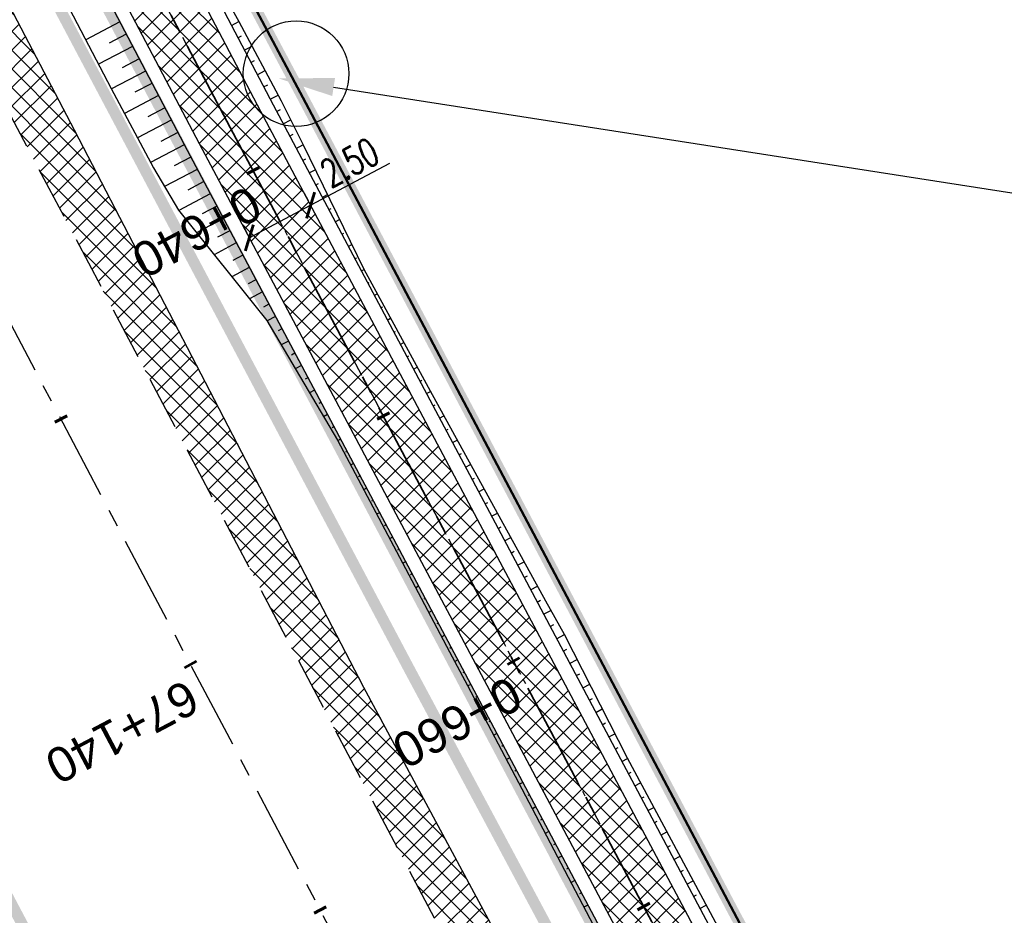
# Model space of a CAD drawing. Header units: metres. Extents: x 7529682 to 7533751, y 5721195 to 5727842.
# Tile 146 of 210: x 7530007 to 7530043, y 5727205 to 5727237. Entities that reach past the tile are written whole.
import ezdxf
from ezdxf import colors
from ezdxf.entities.mleader import LeaderData, LeaderLine
from ezdxf.math import Vec2, Vec3

# ---------------------------------------------------------------- set-up
doc = ezdxf.new("R2010")
doc.units = ezdxf.units.M
doc.header["$PDMODE"] = 1
doc.header["$PDSIZE"] = 0.3
for name, pattern in [('817-dzialki-09-05-04$0$HIDDEN', [0.375, 0.25, -0.125]), ('ACAD_ISO05W100', [33, 24, -3, 0, -3, 0, -3]), ('CENTER', [50.8, 31.75, -6.35, 6.35, -6.35]), ('CENTER2', [28.575, 19.05, -3.175, 3.175, -3.175]), ('HIDDEN', [9.525, 6.35, -3.175])]:
    doc.linetypes.add(name, pattern=pattern)
for name, color, linetype in [('C-DROGI-SYTUACJA', 7, 'Continuous'), ('C-DROGI-SYTUACJA-ETYKIETY', 7, 'Continuous'), ('D-hatch-pobocza', 131, 'Continuous'), ('D-pobocza', 60, 'Continuous'), ('D-rowy', 160, 'Continuous'), ('D-skarpa', 2, 'Continuous'), ('D-skarpa-kreskowanie', 2, 'Continuous'), ('D-wymiary', 1, 'Continuous')]:
    doc.layers.add(name, color=color, linetype=linetype)
for name, color, linetype, lineweight, true_color in [('D-ewidencja-numery', 7, 'Continuous', 50, 0x40ff00), ('D-hatch-ciag-pieszo-rowerowy', 7, 'Continuous', 13, 0xff9f80), ('D-LR-etap-III', 7, '817-dzialki-09-05-04$0$HIDDEN', 50, 0x00008f)]:
    doc.layers.add(name, color=color, linetype=linetype, lineweight=lineweight, true_color=true_color)
for name, color, linetype, lineweight in [('D-krawędzie', 3, 'Continuous', 30), ('D-obrzeża', 2, 'Continuous', 30), ('D-oś', 10, 'CENTER', 30), ('D-pas-drogowy', 7, 'ACAD_ISO05W100', 50), ('Sieci-EN-opisy', 4, 'Continuous', 30)]:
    doc.layers.add(name, color=color, linetype=linetype, lineweight=lineweight)
doc.layers.add('poprzeczki', color=7, linetype='Continuous', true_color=0x0000c7)
doc.styles.add('DIMTEXT', font='simplex.shx', dxfattribs={"width": 0.7})
doc.styles.get("Standard").update_dxf_attribs({"font": 'arial.ttf'})
doc.dimstyles.new('500', dxfattribs={"dimtxt": 1, "dimasz": 0.7, "dimexe": 0.2, "dimexo": 0.5, "dimgap": 0.2, "dimtad": 1, "dimrnd": 0.005, "dimzin": 0, "dimdsep": 46, "dimtxsty": 'DIMTEXT', "dimblk": 'ARCHTICK', "dimcen": 0, "dimclrd": 256, "dimclre": 256, "dimclrt": 2, "dimadec": 5, "dimazin": 0, "dimtfac": 1, "dimtofl": 0, "dimtmove": 0, "dimatfit": 3, "dimfxl": 1, "dimtolj": 1, "dimtzin": 0, "dimlwd": -1, "dimlwe": -1, "dimarcsym": 0})
pattern_1 = [(45, (0, 0), (-0.33675960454, 0.33675960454), []), (135, (0, 0), (-0.33675960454, -0.33675960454), [])]

# ---------------------------------------------------------------- blocks, each defined once
blk = doc.blocks.new('_ArchTick')
at = {"color": 0, "linetype": 'ByBlock', "const_width": 0.15}
blk.add_lwpolyline([(-0.5, -0.5), (0.5, 0.5)], dxfattribs=at)
blk = doc.blocks.new('*D67')
at = {"layer": 'D-wymiary', "transparency": 16777216}
for p, q in [((7530017.819, 5727230.321), (7530020.675, 5727231.838)), ((7530017.585, 5727230.763), (7530017.725, 5727230.498)), ((7530015.611, 5727229.149), (7530017.819, 5727230.321)), ((7530015.377, 5727229.59), (7530015.518, 5727229.325))]:
    blk.add_line(p, q, dxfattribs=at)
at = {"layer": 'Defpoints', "color": 0, "transparency": 16777216}
for p in [(7530017.819, 5727230.321), (7530017.819, 5727230.321), (7530015.611, 5727229.149)]:
    blk.add_point(p, dxfattribs=at)
at = {"layer": 'D-wymiary', "transparency": 16777216, "xscale": 0.6999999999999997, "yscale": 0.6999999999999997, "zscale": 0.6999999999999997}
for p, rotation in [((7530017.819, 5727230.321), 27.97335487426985), ((7530015.611, 5727229.149), 207.9733548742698)]:
    blk.add_blockref('_ArchTick', p, dxfattribs=dict(at, rotation=rotation))
at = {"layer": 'D-wymiary', "color": 2, "transparency": 16777216, "insert": (7530019.228, 5727231.862), "char_height": 1, "attachment_point": 5, "rotation": 27.9734, "style": 'DIMTEXT'}
blk.add_mtext('\\A1;2.50', dxfattribs=at)
blk = doc.blocks.new('AeccTickLine')
at = {"color": 0, "linetype": 'ByBlock', "lineweight": -2}
blk.add_line((0, 1), (0, -1), dxfattribs=at)

msp = doc.modelspace()

# ---------------------------------------------------------------- hatches: boundary and pattern name
at = {"layer": 'D-hatch-ciag-pieszo-rowerowy'}
h = msp.add_hatch(dxfattribs=at)
h.set_pattern_fill('ANSI37', color=256, scale=0.15, style=0)
h.set_pattern_definition(pattern_1)
h.paths.add_polyline_path([(7530087.679, 5727092.356), (7530089.826, 5727093.645), (7530088.918, 5727095.394), (7530067.691, 5727136.19), (7530050.056, 5727169.469), (7530031.716, 5727204.157), (7530016.024, 5727233.702), (7529998.202, 5727267.634), (7529996.2, 5727266.069), (7530013.813, 5727232.534), (7530029.507, 5727202.986), (7530047.847, 5727168.299), (7530065.478, 5727135.027), (7530086.699, 5727094.242)])
at = {"layer": 'D-hatch-pobocza'}
h = msp.add_hatch(dxfattribs=at)
h.set_pattern_fill('ANSI37', color=256, scale=0.15, style=0)
h.set_pattern_definition(pattern_1)
h.paths.add_polyline_path([(7530033.2, 5727187.89), (7530019.74, 5727212.96), (7530009.31, 5727233.03), (7529993.271, 5727263.708), (7529991.738, 5727262.452), (7530006.702, 5727234.141), (7530044.198, 5727163.133), (7530082.89, 5727090.2), (7530088.411, 5727079.773), (7530090.482, 5727079.128), (7530082.53, 5727094.32), (7530071.3, 5727115.82), (7530059.02, 5727138.69), (7530045.92, 5727163.31)])

# ---------------------------------------------------------------- linework, layer by layer
at = {"layer": 'C-DROGI-SYTUACJA', "color": 10, "linetype": 'CENTER2', "lineweight": 35, "ltscale": 0.2}
msp.add_lwpolyline([(7529994.785, 5727271.452), (7530014.919, 5727233.118), (7530030.611, 5727203.571), (7530048.952, 5727168.884), (7530066.584, 5727135.609), (7530088.792, 5727092.929), (7530119.442, 5727037.047), (7530133.98, 5727010.094), (7530160.017, 5726961.45), (7530183.787, 5726917.333), (7530204.666, 5726877.528), (7530227.909, 5726832.904), (7530259.102, 5726774.826, 0.063585), (7530264.989, 5726766.578), (7530268.47, 5726762.818, -0.065084), (7530272.969, 5726756.475), (7530281.424, 5726740.504, -0.065084)], format="xyb", dxfattribs=at)
at = {"layer": 'D-ewidencja-numery', "color": 12, "ltscale": 15, "true_color": 0xc70000}
msp.add_lwpolyline([(7529996.497, 5727273.662), (7530017.541, 5727234.203), (7530033.054, 5727204.864), (7530051.623, 5727170.223), (7530069.277, 5727137.016), (7530089.385, 5727097.534), (7530109.713, 5727060.747), (7530136.77, 5727011.64), (7530162.447, 5726962.744), (7530187.674, 5726916.992), (7530207.821, 5726879.335), (7530230.626, 5726834.519), (7530262.288, 5726776.618), (7530277.51, 5726760.213), (7530286.037, 5726744.107)], dxfattribs=at)
at = {"layer": 'D-krawędzie', "linetype": 'HIDDEN', "ltscale": 0.3}
msp.add_lwpolyline([(7529971.476, 5727300.786), (7530006.702, 5727234.141), (7530044.198, 5727163.133), (7530082.89, 5727090.2), (7530098.687, 5727060.362), (7530131.998, 5726997.21), (7530163.822, 5726937.097), (7530204.081, 5726861.013), (7530247.82, 5726778.438), (7530252.22, 5726770.26), (7530259.735, 5726756.9), (7530263.782, 5726749.287), (7530270.196, 5726737.096), (7530272.433, 5726732.819), (7530276.009, 5726725.598), (7530279.7, 5726718.02)], dxfattribs=at)
at = {"layer": 'D-LR-etap-III', "ltscale": 10, "flags": 128}
msp.add_lwpolyline([(7531750.474, 5723895.103, 0.4, 0.4, 0), (7531750.505, 5723895.13, 0.4, 0.4, 0), (7531682.71, 5724022.92, 0.4, 0.4, 0), (7531619.177, 5724147.204, 0.4, 0.4, 0), (7531592.309, 5724198.489, 0.4, 0.4, 0), (7531553.264, 5724272.919, 0.4, 0.4, 0), (7531504.02, 5724366.79, 0.4, 0.4, 0), (7531482.09, 5724407.62, 0.4, 0.4, 0), (7531412.35, 5724541.183, 0.4, 0.4, 0), (7531388.464, 5724586.93, 0.4, 0.4, 0), (7531345.12, 5724669.94, 0.4, 0.4, 0), (7531127.66, 5725081.67, 0.4, 0.4, 0), (7531059.253, 5725211.041, 0.4, 0.4, 0), (7531008.007, 5725307.954, 0.4, 0.4, 0), (7530964.182, 5725390.836, 0.4, 0.4, 0), (7530914.557, 5725484.684, 0.4, 0.4, 0), (7530865.243, 5725577.494, 0.4, 0.4, 0), (7530840.085, 5725624.059, 0.4, 0.4, 0), (7530802.56, 5725694.925, 0.4, 0.4, 0), (7530755.54, 5725787.51, 0.4, 0.4, 0), (7530708.718, 5725876.303, 0.4, 0.4, 0), (7530695.12, 5725902.09, 0.4, 0.4, 0), (7530642.914, 5726001.078, 0.4, 0.4, 0), (7530634.935, 5726016.147, 0.4, 0.4, 0), (7530610.82, 5726061.93, 0.4, 0.4, 0), (7530610.82, 5726061.93, 0.4, 0.4, 0), (7530607.21, 5726063.51, 0.4, 0.4, 0), (7530597.42, 5726080.68, 0.4, 0.4, 0), (7530591.16, 5726088.44, 0.4, 0.4, 0), (7530581.28, 5726107.21, 0.4, 0.4, 0), (7530571.29, 5726130.56, 0.4, 0.4, 0), (7530549.555, 5726171.527, 0.4, 0.4, 0), (7530531.014, 5726206.474, 0.4, 0.4, 0), (7530516.461, 5726236.017, 0.4, 0.4, 0), (7530500.799, 5726266.141, 0.4, 0.4, 0), (7530491.35, 5726283.94, 0.4, 0.4, 0), (7530482.4, 5726303.41, 0.4, 0.4, 0), (7530482.4, 5726303.41, 0.4, 0.4, 0), (7530450.41, 5726357.28, 0.4, 0.4, 0), (7530397.759, 5726458.5, 0.4, 0.4, 0), (7530334.708, 5726583.665, 0.4, 0.4, 0), (7530303.939, 5726645.168, 0.4, 0.4, 0), (7530300.51, 5726651.778, 0.4, 0.4, 0), (7530289.214, 5726671.967, 0.4, 0.4, 0), (7530281.54, 5726685.57, 0.4, 0.4, 0), (7530261.371, 5726724.163, 0.4, 0.4, 0), (7530254.03, 5726738.21, 0.4, 0.4, 0), (7530197.22, 5726845.06, 0.4, 0.4, 0), (7530194.71, 5726849.15, 0.4, 0.4, 0), (7530195.92, 5726850.75, 0.4, 0.4, 0), (7530170.547, 5726892.961, 0.4, 0.4, 0), (7530143.175, 5726945.066, 0.4, 0.4, 0), (7530105.06, 5727018.32, 0.4, 0.4, 0), (7530100.06, 5727027.16, 0.4, 0.4, 0), (7530062.319, 5727099.625, 0.4, 0.4, 0), (7530015.379, 5727189.42, 0.4, 0.4, 0), (7529983.208, 5727250.207, 0.4, 0.4, 0), (7529953.284, 5727306.747, 0.4, 0.4, 0), (7529900.671, 5727406.159, 0.4, 0.4, 0), (7529890.63, 5727425.131, 0.4, 0.4, 0), (7529875.155, 5727454.426, 0.4, 0.4, 0), (7529857.56, 5727487.787, 0.4, 0.4, 0), (7529835.194, 5727530.193, 0.4, 0.4, 0), (7529811.741, 5727574.662, 0.4, 0.4, 0), (7529792.102, 5727611.923, 0.4, 0.4, 0), (7529768.066, 5727657.47, 0.4, 0.4, 0), (7529755.211, 5727682.131, 0.4, 0.4, 0), (7529753.31, 5727681.13, 0.4, 0.4, 0), (7529739.21, 5727707.77, 0.4, 0.4, 0), (7529735.395, 5727711.252, 0.4, 0.4, 0), (7529725.42, 5727730.2, 0.4, 0.4, 0), (7529723.55, 5727729.88, 0.4, 0.4, 0), (7529695.567, 5727782.932, 0.4, 0.4, 0), (7529717.68, 5727794.024, 0.4, 0.4, 0), (7529736.275, 5727758.647, 0.4, 0.4, 0), (7529736.275, 5727758.647, 0.4, 0.4, 0), (7529744.511, 5727750.406, 0.4, 0.4, 0), (7529744.511, 5727750.406, 0.4, 0.4, 0), (7529750.283, 5727738.55, 0.4, 0.4, 0), (7529777.109, 5727687.569, 0.4, 0.4, 0), (7529796.515, 5727651.33, 0.4, 0.4, 0), (7529814.938, 5727616.793, 0.4, 0.4, 0), (7529839.007, 5727572.304, 0.4, 0.4, 0), (7529860.618, 5727532.509, 0.4, 0.4, 0), (7529882.349, 5727491.504, 0.4, 0.4, 0), (7529904.865, 5727449.096, 0.4, 0.4, 0), (7529920.747, 5727418.885, 0.4, 0.4, 0), (7529946.677, 5727368.547, 0.4, 0.4, 0), (7529972.025, 5727320.573, 0.4, 0.4, 0), (7529987.74, 5727290.153, 0.4, 0.4, 0), (7529996.497, 5727273.662, 0.4, 0.4, 0), (7530017.541, 5727234.203, 0.4, 0.4, 0), (7530033.054, 5727204.864, 0.4, 0.4, 0), (7530051.623, 5727170.223, 0.4, 0.4, 0), (7530069.277, 5727137.016, 0.4, 0.4, 0), (7530089.385, 5727097.534, 0.4, 0.4, 0), (7530109.713, 5727060.747, 0.4, 0.4, 0), (7530136.77, 5727011.64, 0.4, 0.4, 0), (7530162.447, 5726962.744, 0.4, 0.4, 0), (7530187.674, 5726916.992, 0.4, 0.4, 0), (7530207.821, 5726879.335, 0.4, 0.4, 0), (7530230.626, 5726834.519, 0.4, 0.4, 0), (7530262.288, 5726776.618, 0.4, 0.4, 0), (7530277.51, 5726760.213, 0.4, 0.4, 0), (7530286.037, 5726744.107, 0.4, 0.4, 0), (7530288.097, 5726735.884, 0.4, 0.4, 0), (7530290.394, 5726725.047, 0.4, 0.4, 0), (7530296.177, 5726713.583, 0.4, 0.4, 0), (7530302.726, 5726701.182, 0.4, 0.4, 0), (7530325.685, 5726657.466, 0.4, 0.4, 0), (7530343.244, 5726623.649, 0.4, 0.4, 0), (7530360.23, 5726591.747, 0.4, 0.4, 0), (7530383.209, 5726548.059, 0.4, 0.4, 0), (7530406.018, 5726503.606, 0.4, 0.4, 0), (7530427.465, 5726462.62, 0.4, 0.4, 0), (7530447.928, 5726424.388, 0.4, 0.4, 0), (7530471.127, 5726379.921, 0.4, 0.4, 0), (7530490.501, 5726343.033, 0.4, 0.4, 0), (7530509.499, 5726306.733, 0.4, 0.4, 0), (7530529.89, 5726267.244, 0.4, 0.4, 0), (7530543.852, 5726238.99, 0.4, 0.4, 0), (7530554.809, 5726218.944, 0.4, 0.4, 0), (7530559.027, 5726212.223, 0.4, 0.4, 0), (7530563.061, 5726206.41, 0.4, 0.4, 0), (7530566.934, 5726200.464, 0.4, 0.4, 0), (7530569.771, 5726194.902, 0.4, 0.4, 0), (7530571.473, 5726191.282, 0.4, 0.4, 0), (7530572.839, 5726188.025, 0.4, 0.4, 0), (7530575.295, 5726182.035, 0.4, 0.4, 0), (7530579.737, 5726173.306, 0.4, 0.4, 0), (7530583.3, 5726167.41, 0.4, 0.4, 0), (7530593.4, 5726163.33, 0.4, 0.4, 0), (7530598.618, 5726155.264, 0.4, 0.4, 0), (7530608.258, 5726140.497, 0.4, 0.4, 0), (7530603.27, 5726136.83, 0.4, 0.4, 0), (7530606.53, 5726131.84, 0.4, 0.4, 0), (7530604.239, 5726124.217, 0.4, 0.4, 0), (7530605.847, 5726121.63, 0.4, 0.4, 0), (7530608.972, 5726116.164, 0.4, 0.4, 0), (7530618.114, 5726097.791, 0.4, 0.4, 0), (7530651.213, 5726034.96, 0.4, 0.4, 0), (7530670.244, 5725998.611, 0.4, 0.4, 0), (7530698.075, 5725945.953, 0.4, 0.4, 0), (7530716.506, 5725911.305, 0.4, 0.4, 0), (7530735.223, 5725875.667, 0.4, 0.4, 0), (7530752.504, 5725842.155, 0.4, 0.4, 0), (7530778.311, 5725793.501, 0.4, 0.4, 0), (7530797.5, 5725756.382, 0.4, 0.4, 0), (7530812.519, 5725728.289, 0.4, 0.4, 0), (7530820.039, 5725713.16, 0.4, 0.4, 0), (7530822.422, 5725710.194, 0.4, 0.4, 0), (7530833.155, 5725688.801, 0.4, 0.4, 0), (7530849.629, 5725656.159, 0.4, 0.4, 0), (7530867.983, 5725621.964, 0.4, 0.4, 0), (7530872.63, 5725612.888, 0.4, 0.4, 0), (7530880.354, 5725597.595, 0.4, 0.4, 0), (7530883.839, 5725593.389, 0.4, 0.4, 0), (7530891.782, 5725587.763, 0.4, 0.4, 0), (7530895.039, 5725584.281, 0.4, 0.4, 0), (7530897.034, 5725580.941, 0.4, 0.4, 0), (7530900.952, 5725579.946, 0.4, 0.4, 0), (7530904.81, 5725571.977, 0.4, 0.4, 0), (7530903.682, 5725568.566, 0.4, 0.4, 0), (7530908.901, 5725558.845, 0.4, 0.4, 0), (7530910.252, 5725545.672, 0.4, 0.4, 0), (7530912.873, 5725538.646, 0.4, 0.4, 0), (7530945.278, 5725478.464, 0.4, 0.4, 0), (7530959.692, 5725450.246, 0.4, 0.4, 0), (7531002.827, 5725368.192, 0.4, 0.4, 0), (7531044.704, 5725290.314, 0.4, 0.4, 0), (7531064.099, 5725253.213, 0.4, 0.4, 0), (7531083.01, 5725216.678, 0.4, 0.4, 0), (7531113.013, 5725158.466, 0.4, 0.4, 0), (7531137.364, 5725113.071, 0.4, 0.4, 0), (7531150.831, 5725086.712, 0.4, 0.4, 0), (7531159.746, 5725076.641, 0.4, 0.4, 0), (7531166.31, 5725074.58, 0.4, 0.4, 0), (7531172.29, 5725062.58, 0.4, 0.4, 0), (7531170.59, 5725055.606, 0.4, 0.4, 0), (7531173.733, 5725044.081, 0.4, 0.4, 0), (7531215.342, 5724964.86, 0.4, 0.4, 0), (7531238.054, 5724921.685, 0.4, 0.4, 0), (7531262.39, 5724875.283, 0.4, 0.4, 0), (7531295.587, 5724811.266, 0.4, 0.4, 0), (7531348.488, 5724712.363, 0.4, 0.4, 0), (7531363.741, 5724682.684, 0.4, 0.4, 0), (7531366.987, 5724675.865, 0.4, 0.4, 0), (7531382.541, 5724646.111, 0.4, 0.4, 0), (7531401.299, 5724610.875, 0.4, 0.4, 0), (7531428.965, 5724558.862, 0.4, 0.4, 0), (7531449.111, 5724520.398, 0.4, 0.4, 0), (7531477.293, 5724465.831, 0.4, 0.4, 0), (7531500.996, 5724421.113, 0.4, 0.4, 0), (7531512.122, 5724400.549, 0.4, 0.4, 0), (7531513.782, 5724396.757, 0.4, 0.4, 0), (7531526.32, 5724379.39, 0.4, 0.4, 0), (7531566.784, 5724302.736, 0.4, 0.4, 0), (7531612.277, 5724225.61, 0.4, 0.4, 0), (7531620.493, 5724210.548, 0.4, 0.4, 0), (7531631.578, 5724196.258, 0.4, 0.4, 0), (7531653.484, 5724152.434, 0.4, 0.4, 0), (7531661.151, 5724128.494, 0.4, 0.4, 0), (7531673.881, 5724101.186, 0.4, 0.4, 0), (7531684.691, 5724081.184, 0.4, 0.4, 0), (7531699.212, 5724051.17, 0.4, 0.4, 0), (7531704.034, 5724040.584, 0.4, 0.4, 0), (7531704.034, 5724040.584, 0.4, 0.4, 0), (7531703.913, 5724037.17, 0.4, 0.4, 0), (7531736.42, 5723969.232, 0.4, 0.4, 0), (7531738.285, 5723967.699, 0.4, 0.4, 0), (7531742.181, 5723962.346, 0.4, 0.4, 0), (7531744.286, 5723958.616, 0.4, 0.4, 0), (7531755.393, 5723944.193, 0.4, 0.4, 0), (7531758.69, 5723936.76, 0.4, 0.4, 0), (7531780.08, 5723929.25, 0.4, 0.4, 0), (7531792.612, 5723906.338, 0.4, 0.4, 0), (7531792.612, 5723906.338, 0.4, 0.4, 0), (7531756.962, 5723883.055, 0.4, 0.4, 0), (7531750.46, 5723895.13, 0.4, 0.4, 0), (7531750.46, 5723895.13, 0, 0, 0)], format="xyseb", dxfattribs=at)
at = {"layer": 'D-obrzeża'}
for points in [[(7530255.071, 5726779.69), (7530226.804, 5726832.32), (7530203.558, 5726876.949), (7530182.683, 5726916.746), (7530158.916, 5726960.858), (7530132.878, 5727009.502), (7530118.344, 5727036.45), (7530087.65, 5727092.412), (7530086.699, 5727094.242), (7530065.478, 5727135.027), (7530047.847, 5727168.299), (7530029.507, 5727202.986), (7530013.813, 5727232.534), (7529993.681, 5727270.865)], [(7530097.92, 5727078.885), (7530089.894, 5727093.518), (7530067.691, 5727136.19), (7530050.056, 5727169.469), (7530031.716, 5727204.157), (7530016.024, 5727233.702), (7529998.205, 5727267.629)]]:
    msp.add_lwpolyline(points, dxfattribs=at)
at = {"layer": 'D-oś', "ltscale": 0.1}
msp.add_lwpolyline([(7530281.407, 5726707.304), (7530276.579, 5726716.435), (7530272.867, 5726724.055), (7530269.314, 5726731.231), (7530267.097, 5726735.47), (7530260.688, 5726747.65), (7530256.664, 5726755.22), (7530249.153, 5726768.573), (7530244.732, 5726776.79), (7530200.988, 5726859.376), (7530160.728, 5726935.459), (7530128.903, 5726995.575), (7530095.593, 5727058.727), (7530079.798, 5727088.56), (7530041.105, 5727161.496), (7530003.607, 5727232.506), (7529968.381, 5727299.153)], dxfattribs=at)
at = {"layer": 'D-oś', "ltscale": 0.03}
msp.add_lwpolyline([(7529994.785, 5727271.452), (7530014.919, 5727233.118), (7530030.611, 5727203.571), (7530048.952, 5727168.884), (7530066.584, 5727135.609), (7530088.792, 5727092.929), (7530119.442, 5727037.047), (7530133.98, 5727010.094), (7530160.017, 5726961.45), (7530183.787, 5726917.333), (7530204.666, 5726877.528), (7530227.909, 5726832.904), (7530259.102, 5726774.826, 0.063585), (7530264.989, 5726766.578), (7530268.47, 5726762.818, -0.065084), (7530272.969, 5726756.475), (7530281.424, 5726740.504, -0.065084), (7530284.142, 5726733.217), (7530284.891, 5726729.972, 0.064463), (7530289.362, 5726717.937), (7530322.484, 5726654.998)], format="xyb", dxfattribs=at)
at = {"layer": 'D-pas-drogowy', "ltscale": 0.2, "flags": 128}
msp.add_lwpolyline([(7531633.019, 5724182.834, 0.4, 0.4, 0), (7531617.559, 5724211.608, 0.4, 0.4, 0), (7531566.784, 5724302.736, 0.4, 0.4, 0), (7531538.419, 5724356.47, 0.4, 0.4, 0), (7531526.32, 5724379.39, 0.4, 0.4, 0), (7531516.102, 5724393.607, 0.4, 0.4, 0.001485), (7531513.78, 5724396.838, 0.4, 0.4, 0), (7531501.87, 5724413.41, 0.4, 0.4, 0), (7531474.926, 5724464.508, 0.4, 0.4, 0), (7531446.2, 5724518.992, 0.4, 0.4, 0), (7531424.962, 5724559.262, 0.4, 0.4, 0), (7531398.444, 5724609.566, 0.4, 0.4, 0), (7531379.647, 5724645.216, 0.4, 0.4, 0), (7531365.23, 5724672.56, 0.4, 0.4, 0), (7531341.306, 5724717.915, 0.4, 0.4, 0), (7531312.9, 5724771.789, 0.4, 0.4, 0), (7531292.591, 5724810.307, 0.4, 0.4, 0), (7531259.392, 5724873.271, 0.4, 0.4, 0), (7531233.74, 5724921.923, 0.4, 0.4, 0), (7531203.073, 5724980.092, 0.4, 0.4, 0), (7531173.471, 5725036.225, 0.4, 0.4, 0), (7531168.27, 5725046.09, 0.4, 0.4, 0), (7531172.29, 5725062.58, 0.4, 0.4, 0), (7531166.31, 5725074.58, 0.4, 0.4, 0), (7531150.32, 5725079.6, 0.4, 0.4, 0), (7531141.5, 5725096.43, 0.4, 0.4, 0), (7531109.312, 5725157.814, 0.4, 0.4, 0), (7531086.641, 5725201.048, 0.4, 0.4, 0), (7531059.198, 5725253.384, 0.4, 0.4, 0), (7531028.207, 5725312.489, 0.4, 0.4, 0), (7530999.105, 5725367.99, 0.4, 0.4, 0), (7530956.248, 5725449.725, 0.4, 0.4, 0), (7530924.398, 5725510.464, 0.4, 0.4, 0), (7530897.51, 5725561.74, 0.4, 0.4, 0), (7530894.46, 5725566.14, 0.4, 0.4, 0), (7530892.16, 5725570.49, 0.4, 0.4, 0), (7530869.363, 5725613.307, 0.4, 0.4, 0), (7530861.694, 5725627.705, 0.4, 0.4, 0), (7530852.74, 5725644.52, 0.4, 0.4, 0), (7530831.51, 5725684.2, 0.4, 0.4, 0), (7530811.13, 5725722.52, 0.4, 0.4, 0), (7530792.348, 5725757.941, 0.4, 0.4, 0), (7530768.03, 5725803.8, 0.4, 0.4, 0), (7530748.769, 5725840.179, 0.4, 0.4, 0), (7530727.7, 5725879.97, 0.4, 0.4, 0), (7530712.098, 5725909.545, 0.4, 0.4, 0), (7530693.644, 5725944.645, 0.4, 0.4, 0), (7530665.702, 5725997.539, 0.4, 0.4, 0), (7530641.76, 5726042.88, 0.4, 0.4, 0), (7530616.5, 5726091.48, 0.4, 0.4, 0), (7530604.628, 5726114.32, 0.4, 0.4, -0.007763), (7530602.5, 5726118.43, 0.4, 0.4, 0), (7530603.992, 5726123.395, 0.4, 0.4, 0), (7530606.53, 5726131.84, 0.4, 0.4, 0), (7530603.27, 5726136.83, 0.4, 0.4, 0), (7530593.776, 5726151.369, 0.4, 0.4, 0), (7530590.203, 5726156.84, 0.4, 0.4, 0), (7530583.3, 5726167.41, 0.4, 0.4, 0), (7530580.578, 5726170.428, 0.4, 0.4, 0), (7530575.85, 5726175.67, 0.4, 0.4, 0), (7530569.01, 5726186.66, 0.4, 0.4, 0), (7530562.555, 5726199.189, 0.4, 0.4, 0), (7530555.67, 5726211.39, 0.4, 0.4, 0), (7530548.29, 5726224.23, 0.4, 0.4, 0), (7530540.58, 5726237.71, 0.4, 0.4, 0), (7530532.68, 5726252.65, 0.4, 0.4, 0), (7530524.06, 5726269.35, 0.4, 0.4, 0), (7530502.82, 5726309.91, 0.4, 0.4, 0), (7530488.83, 5726336.63, 0.4, 0.4, 0), (7530466.03, 5726380.16, 0.4, 0.4, 0), (7530438.47, 5726432.77, 0.4, 0.4, 0), (7530424.53, 5726459.09, 0.4, 0.4, 0), (7530401.63, 5726502.97, 0.4, 0.4, 0), (7530383.38, 5726538.06, 0.4, 0.4, 0), (7530353.97, 5726593.52, 0.4, 0.4, 0), (7530338.47, 5726622.74, 0.4, 0.4, 0), (7530322.01, 5726653.88, 0.4, 0.4, 0), (7530297.54, 5726700.33, 0.4, 0.4, 0), (7530287.38, 5726719.6, 0.4, 0.4, 0), (7530285.95, 5726722.316, 0.4, 0.4, 0), (7530280.26, 5726733.12, 0.4, 0.4, 0), (7530266.73, 5726758.74, 0.4, 0.4, 0), (7530260.42, 5726770.47, 0.4, 0.4, 0), (7530253.25, 5726783.82, 0.4, 0.4, 0), (7530244.95, 5726799.33, 0.4, 0.4, 0), (7530239.39, 5726808.49, 0.4, 0.4, 0), (7530238.29, 5726807.9, 0.4, 0.4, 0), (7530218.11, 5726850.67, 0.4, 0.4, 0), (7530175.907, 5726928.168, 0.4, 0.4, 0), (7530096.68, 5727076.15, 0.4, 0.4, 0), (7530094.68, 5727079.89, 0.4, 0.4, 0), (7530064.597, 5727135.523, 0.4, 0.4, 0), (7530046.731, 5727168.892, 0.4, 0.4, 0), (7530025.803, 5727208.461, 0.4, 0.4, 0), (7530012.847, 5727232.979, 0.4, 0.4, 0), (7529994.15, 5727268.45, 0.4, 0.4, 0), (7529981.671, 5727291.93, 0.4, 0.4, 0), (7529949.89, 5727351.73, 0.4, 0.4, 0), (7529924.75, 5727399.03, 0.4, 0.4, 0), (7529915.516, 5727417.1, 0.4, 0.4, 0), (7529885.83, 5727475.19, 0.4, 0.4, 0), (7529862.56, 5727519.97, 0.4, 0.4, 0), (7529852.985, 5727538.191, 0.4, 0.4, 0), (7529836.513, 5727569.511, 0.4, 0.4, 0), (7529815.369, 5727609.141, 0.4, 0.4, 0), (7529792.795, 5727651.247, 0.4, 0.4, 0), (7529774.199, 5727685.858, 0.4, 0.4, 0), (7529746.966, 5727736.059, 0.4, 0.4, 0), (7529733.92, 5727757.62, 0.4, 0.4, 0), (7529708.607, 5727806.389, 0.4, 0.4, 0), (7529688.492, 5727796.345, 0.4, 0.4, 0), (7529723.55, 5727729.88, 0.4, 0.4, 0), (7529725.42, 5727730.2, 0.4, 0.4, 0), (7529735.38, 5727711.28, 0.4, 0.4, 0), (7529739.21, 5727707.77, 0.4, 0.4, 0), (7529753.31, 5727681.13, 0.4, 0.4, 0), (7529755.178, 5727682.114, 0.4, 0.4, 0), (7529792.102, 5727611.923, 0.4, 0.4, 0), (7529811.741, 5727574.662, 0.4, 0.4, 0), (7529835.194, 5727530.193, 0.4, 0.4, 0), (7529857.56, 5727487.787, 0.4, 0.4, 0), (7529875.155, 5727454.426, 0.4, 0.4, 0), (7529890.63, 5727425.131, 0.4, 0.4, 0), (7529900.671, 5727406.159, 0.4, 0.4, 0), (7529953.284, 5727306.747, 0.4, 0.4, 0), (7529983.208, 5727250.207, 0.4, 0.4, 0), (7530015.379, 5727189.42, 0.4, 0.4, 0), (7530062.319, 5727099.625, 0.4, 0.4, 0), (7530100.06, 5727027.16, 0.4, 0.4, 0), (7530105.06, 5727018.32, 0.4, 0.4, 0), (7530143.175, 5726945.066, 0.4, 0.4, 0), (7530170.547, 5726892.961, 0.4, 0.4, 0), (7530195.92, 5726850.75, 0.4, 0.4, 0), (7530194.71, 5726849.15, 0.4, 0.4, 0), (7530197.22, 5726845.06, 0.4, 0.4, 0), (7530254.03, 5726738.21, 0.4, 0.4, 0), (7530261.371, 5726724.163, 0.4, 0.4, 0), (7530281.54, 5726685.57, 0.4, 0.4, 0), (7530289.214, 5726671.967, 0.4, 0.4, 0), (7530300.51, 5726651.778, 0.4, 0.4, 0), (7530303.939, 5726645.168, 0.4, 0.4, 0), (7530334.708, 5726583.665, 0.4, 0.4, 0), (7530397.759, 5726458.5, 0.4, 0.4, 0), (7530450.41, 5726357.28, 0.4, 0.4, 0), (7530482.4, 5726303.41, 0.4, 0.4, 0), (7530483.688, 5726301.003, 0.4, 0.4, 0), (7530491.35, 5726283.94, 0.4, 0.4, 0), (7530512.67, 5726243.78, 0.4, 0.4, 0), (7530529.43, 5726209.46, 0.4, 0.4, 0), (7530571.29, 5726130.56, 0.4, 0.4, 0), (7530581.28, 5726107.21, 0.4, 0.4, 0), (7530591.16, 5726088.44, 0.4, 0.4, 0), (7530597.42, 5726080.68, 0.4, 0.4, 0), (7530607.21, 5726063.51, 0.4, 0.4, 0), (7530610.82, 5726061.93, 0.4, 0.4, 0), (7530634.935, 5726016.147, 0.4, 0.4, 0), (7530642.914, 5726001.078, 0.4, 0.4, 0), (7530695.12, 5725902.09, 0.4, 0.4, 0), (7530708.718, 5725876.303, 0.4, 0.4, 0), (7530755.54, 5725787.51, 0.4, 0.4, 0), (7530802.56, 5725694.925, 0.4, 0.4, 0), (7530840.085, 5725624.059, 0.4, 0.4, 0), (7530865.243, 5725577.494, 0.4, 0.4, 0), (7530914.557, 5725484.684, 0.4, 0.4, 0), (7530964.182, 5725390.836, 0.4, 0.4, 0), (7531008.007, 5725307.954, 0.4, 0.4, 0), (7531059.253, 5725211.041, 0.4, 0.4, 0), (7531127.66, 5725081.67, 0.4, 0.4, 0), (7531345.12, 5724669.94, 0.4, 0.4, 0), (7531388.464, 5724586.93, 0.4, 0.4, 0), (7531412.35, 5724541.183, 0.4, 0.4, 0), (7531482.09, 5724407.62, 0.4, 0.4, 0), (7531504.02, 5724366.79, 0.4, 0.4, 0), (7531519.374, 5724337.52, 0.4, 0.4, 0), (7531563.749, 5724252.932, 0.4, 0.4, 0), (7531602.175, 5724179.681, 0.4, 0.4, 0), (7531619.177, 5724147.204, 0.4, 0.4, 0), (7531625.038, 5724135.635, 0.4, 0.4, 0), (7531656.796, 5724073.316, 0.4, 0.4, 0), (7531675.12, 5724037.36, 0.4, 0.4, 0), (7531682.71, 5724022.92, 0.4, 0.4, 0), (7531705.565, 5723979.811, 0.4, 0.4, 0), (7531736.606, 5723921.262, 0.4, 0.4, 0), (7531750.46, 5723895.13, 0.4, 0.4, 0), (7531740.77, 5723886.56, 0.4, 0.4, 0), (7531732.86, 5723885, 0.4, 0.4, 0), (7531722.18, 5723887.77, 0.4, 0.4, 0), (7531729.87, 5723862.17, 0.4, 0.4, 0), (7531742.92, 5723861.93, 0.4, 0.4, 0), (7531763.71, 5723859.52, 0.4, 0.4, 0), (7531768.42, 5723854.12, 0.4, 0.4, 0), (7531787.42, 5723817.97, 0.4, 0.4, 0), (7531795.57, 5723809.82, 0.4, 0.4, 0), (7531816.347, 5723819.85, 0.4, 0.4, 0), (7531816.347, 5723819.85, 0.4, 0.4, 0), (7531805.06, 5723843.23, 0.4, 0.4, 0), (7531803.61, 5723886.23, 0.4, 0.4, 0), (7531803.61, 5723886.23, 0.4, 0.4, 0), (7531780.08, 5723929.25, 0.4, 0.4, 0), (7531758.69, 5723936.76, 0.4, 0.4, 0), (7531749.359, 5723946.412, 0.4, 0.4, 0), (7531742.71, 5723953.29, 0.4, 0.4, 0), (7531735.177, 5723967.878, 0.4, 0.4, 0), (7531722.37, 5723992.68, 0.4, 0.4, 0), (7531705.042, 5724030.886, 0.4, 0.4, 0), (7531699.47, 5724043.17, 0.4, 0.4, 0), (7531692.69, 5724058.11, 0.4, 0.4, 0), (7531679.672, 5724084.017, 0.4, 0.4, 0), (7531674.55, 5724094.21, 0.4, 0.4, 0), (7531666.633, 5724114.003, 0.4, 0.4, 0), (7531649, 5724153.82, 0.4, 0.4, 0), (7531641.49, 5724149.34, 0.4, 0.4, 0), (7531626.04, 5724179.34, 0.4, 0.4, 0), (7531633.03, 5724182.84, 0, 0, 0)], format="xyseb", dxfattribs=at)
at = {"layer": 'D-pobocza'}
for points in [[(7529998.605, 5727267.942), (7530016.466, 5727233.935), (7530032.157, 5727204.391), (7530050.498, 5727169.703), (7530068.134, 5727136.422), (7530090.335, 5727093.754), (7530120.98, 5727037.883), (7530135.521, 5727010.922), (7530161.559, 5726962.278), (7530185.332, 5726918.154), (7530206.217, 5726878.339), (7530218.182, 5726855.367)], [(7529995.8, 5727265.757), (7530013.371, 5727232.301), (7530029.065, 5727202.752), (7530047.405, 5727168.065), (7530065.035, 5727134.795), (7530087.248, 5727092.104), (7530117.905, 5727036.211), (7530132.438, 5727009.265), (7530158.475, 5726960.622), (7530182.241, 5726916.511), (7530203.115, 5726876.718), (7530214.73, 5726854.418)], [(7530090.482, 5727079.128), (7530082.53, 5727094.32), (7530071.3, 5727115.82), (7530059.02, 5727138.69), (7530045.92, 5727163.31), (7530033.2, 5727187.89), (7530019.74, 5727212.96), (7530009.31, 5727233.03), (7529993.271, 5727263.708)]]:
    msp.add_lwpolyline(points, dxfattribs=at)
at = {"layer": 'D-rowy', "linetype": 'HIDDEN', "ltscale": 0.1, "const_width": 0.4, "flags": 128}
msp.add_lwpolyline([(7530210.965, 5726857.162), (7530158.809, 5726954.52), (7530122.465, 5727022.753), (7530095.922, 5727072.859), (7530086.314, 5727091.113), (7530063.16, 5727134.709), (7530033.596, 5727190.759), (7530021.34, 5727213.676), (7530002.619, 5727249.036), (7529995.396, 5727262.503), (7529988.789, 5727275.206), (7529976.334, 5727299.006), (7529958.125, 5727333.488), (7529939.362, 5727369.129), (7529923.146, 5727399.734), (7529918.219, 5727408.985), (7529909.126, 5727427.527), (7529905.376, 5727434.673), (7529896.192, 5727451.152), (7529887.557, 5727467.231), (7529877.124, 5727486.657), (7529866.166, 5727506.778), (7529855.76, 5727526.176), (7529840.707, 5727554.898), (7529824.518, 5727585.588), (7529810.515, 5727612.292), (7529795.682, 5727640.077), (7529780.379, 5727668.69), (7529772.315, 5727684.078), (7529762.635, 5727702.447), (7529747.007, 5727732.117), (7529740.676, 5727744.954)], dxfattribs=at)
at = {"layer": 'D-skarpa', "linetype": 'Continuous'}
msp.add_lwpolyline([(7529995.695, 5727265.674), (7529997.148, 5727263.028), (7529997.849, 5727261.702), (7530000.207, 5727257.293), (7530002.553, 5727252.877), (7530004.349, 5727249.372), (7530007.144, 5727243.993), (7530008.324, 5727238.965), (7530010.636, 5727234.532), (7530012.162, 5727231.67), (7530013.06, 5727230.142), (7530016.242, 5727226.17), (7530018.782, 5727221.858), (7530021.127, 5727217.442), (7530022.823, 5727214.238), (7530023.473, 5727213.026), (7530025.8, 5727208.601), (7530028.908, 5727202.667), (7530030.432, 5727199.742), (7530035.053, 5727190.873), (7530037.371, 5727186.443), (7530047.107, 5727167.909), (7530048.986, 5727164.303), (7530060.717, 5727142.226)], dxfattribs=at)
msp.add_lwpolyline([(7530003.399, 5727258.969, 0.009181), (7530012.808, 5727241.321), (7530012.808, 5727241.321), (7530015.231, 5727236.945), (7530016.763, 5727234.087), (7530017.535, 5727232.518), (7530019.734, 5727228.025), (7530022.127, 5727223.634), (7530026.283, 5727216.076), (7530026.954, 5727214.875), (7530029.22, 5727210.417), (7530032.389, 5727204.516), (7530033.922, 5727201.587), (7530036.252, 5727197.163), (7530038.674, 5727192.788), (7530041.094, 5727188.412, 0.005107), (7530048.02, 5727175.106), (7530050.488, 5727170.755), (7530050.929, 5727169.93), (7530052.845, 5727166.348), (7530055.203, 5727161.939)], format="xyb", dxfattribs=at)
at = {"layer": 'D-skarpa-kreskowanie', "linetype": 'Continuous'}
for p, q in [((7530010.942, 5727236.926, 107.845), (7530009.722, 5727236.285, 106.926)), ((7530014.964, 5727236.794, 107.969), (7530015.236, 5727236.937, 107.764)), ((7530011.175, 5727236.483, 107.843), (7530010.564, 5727236.162, 107.384)), ((7530015.197, 5727236.352, 107.967), (7530015.335, 5727236.424, 107.864)), ((7530011.407, 5727236.04, 107.842), (7530010.184, 5727235.398, 106.921)), ((7530015.429, 5727235.909, 107.966), (7530015.708, 5727236.055, 107.756)), ((7530011.64, 5727235.598, 107.84), (7530011.028, 5727235.276, 107.379)), ((7530015.662, 5727235.466, 107.964), (7530015.803, 5727235.54, 107.858)), ((7530011.872, 5727235.155, 107.839), (7530010.647, 5727234.511, 106.916)), ((7530015.894, 5727235.024, 107.962), (7530016.18, 5727235.174, 107.747)), ((7530012.105, 5727234.712, 107.837), (7530011.493, 5727234.391, 107.377)), ((7530016.127, 5727234.581, 107.961), (7530016.272, 5727234.657, 107.852)), ((7530012.337, 5727234.27, 107.835), (7530011.117, 5727233.629, 106.917)), ((7530016.359, 5727234.138, 107.959), (7530016.653, 5727234.292, 107.738)), ((7530012.57, 5727233.827, 107.834), (7530011.961, 5727233.507, 107.376)), ((7530016.593, 5727233.696, 107.957), (7530016.736, 5727233.772, 107.849)), ((7530012.802, 5727233.384, 107.832), (7530011.588, 5727232.747, 106.918)), ((7530016.828, 5727233.255, 107.956), (7530017.101, 5727233.4, 107.75)), ((7530013.035, 5727232.942, 107.831), (7530012.429, 5727232.624, 107.375)), ((7530017.062, 5727232.813, 107.954), (7530017.192, 5727232.882, 107.856)), ((7530013.267, 5727232.499, 107.829), (7530012.058, 5727231.864, 106.919)), ((7530017.297, 5727232.372, 107.953), (7530017.542, 5727232.502, 107.767)), ((7530013.501, 5727232.057, 107.827), (7530012.904, 5727231.74, 107.377)), ((7530017.531, 5727231.93, 107.951), (7530017.647, 5727231.991, 107.864)), ((7530013.735, 5727231.615, 107.826), (7530012.561, 5727230.992, 106.939)), ((7530017.766, 5727231.488, 107.949), (7530017.982, 5727231.603, 107.786)), ((7530013.97, 5727231.174, 107.824), (7530013.392, 5727230.867, 107.388)), ((7530018, 5727231.047, 107.948), (7530018.101, 5727231.1, 107.872)), ((7530014.204, 5727230.732, 107.823), (7530013.07, 5727230.13, 106.966)), ((7530018.235, 5727230.605, 107.946), (7530018.422, 5727230.705, 107.805)), ((7530014.439, 5727230.291, 107.821), (7530013.913, 5727230.012, 107.424)), ((7530018.469, 5727230.164, 107.945), (7530018.556, 5727230.209, 107.879)), ((7530014.673, 5727229.849, 107.819), (7530013.706, 5727229.335, 107.089)), ((7530018.704, 5727229.722, 107.943), (7530018.862, 5727229.806, 107.824)), ((7530014.908, 5727229.407, 107.818), (7530014.466, 5727229.173, 107.484)), ((7530018.938, 5727229.28, 107.941), (7530019.01, 5727229.319, 107.887)), ((7530015.142, 5727228.966, 107.816), (7530014.342, 5727228.541, 107.212)), ((7530019.173, 5727228.839, 107.94), (7530019.302, 5727228.907, 107.842)), ((7530015.377, 5727228.524, 107.815), (7530015.019, 5727228.334, 107.544)), ((7530019.407, 5727228.397, 107.938), (7530019.465, 5727228.428, 107.895)), ((7530015.611, 5727228.083, 107.813), (7530014.979, 5727227.747, 107.335)), ((7530019.642, 5727227.956, 107.937), (7530019.743, 5727228.009, 107.861)), ((7530015.846, 5727227.641, 107.811), (7530015.571, 5727227.495, 107.604)), ((7530019.876, 5727227.514, 107.935), (7530019.929, 5727227.542, 107.895)), ((7530016.081, 5727227.199, 107.81), (7530015.615, 5727226.952, 107.458)), ((7530020.111, 5727227.073, 107.933), (7530020.221, 5727227.131, 107.85)), ((7530016.315, 5727226.758, 107.808), (7530016.124, 5727226.656, 107.664)), ((7530020.345, 5727226.631, 107.932), (7530020.403, 5727226.661, 107.888)), ((7530016.55, 5727226.316, 107.807), (7530016.249, 5727226.157, 107.58)), ((7530020.58, 5727226.189, 107.93), (7530020.7, 5727226.253, 107.84)), ((7530016.784, 5727225.875, 107.805), (7530016.644, 5727225.8, 107.699)), ((7530020.815, 5727225.748, 107.929), (7530020.877, 5727225.781, 107.882)), ((7530017.019, 5727225.433, 107.803), (7530016.757, 5727225.294, 107.606)), ((7530021.049, 5727225.306, 107.927), (7530021.178, 5727225.375, 107.829)), ((7530017.253, 5727224.992, 107.802), (7530017.132, 5727224.927, 107.711)), ((7530021.284, 5727224.865, 107.925), (7530021.351, 5727224.9, 107.875)), ((7530017.488, 5727224.55, 107.8), (7530017.266, 5727224.432, 107.632)), ((7530021.518, 5727224.423, 107.924), (7530021.657, 5727224.497, 107.819)), ((7530017.722, 5727224.108, 107.799), (7530017.621, 5727224.055, 107.722)), ((7530021.753, 5727223.981, 107.922), (7530021.824, 5727224.02, 107.868)), ((7530017.957, 5727223.667, 107.797), (7530017.774, 5727223.57, 107.659)), ((7530021.987, 5727223.54, 107.921), (7530022.135, 5727223.619, 107.809)), ((7530018.191, 5727223.225, 107.795), (7530018.11, 5727223.182, 107.734)), ((7530022.222, 5727223.098, 107.919), (7530022.299, 5727223.139, 107.861)), ((7530018.426, 5727222.784, 107.794), (7530018.282, 5727222.707, 107.685)), ((7530022.456, 5727222.657, 107.917), (7530022.617, 5727222.742, 107.796)), ((7530018.66, 5727222.342, 107.792), (7530018.598, 5727222.309, 107.745)), ((7530022.691, 5727222.215, 107.916), (7530022.775, 5727222.26, 107.852)), ((7530018.895, 5727221.901, 107.791), (7530018.789, 5727221.844, 107.711)), ((7530022.925, 5727221.774, 107.914), (7530023.099, 5727221.866, 107.783)), ((7530019.129, 5727221.459, 107.789), (7530019.077, 5727221.431, 107.749)), ((7530023.16, 5727221.332, 107.912), (7530023.25, 5727221.38, 107.844)), ((7530019.364, 5727221.017, 107.787), (7530019.258, 5727220.961, 107.708)), ((7530023.394, 5727220.89, 107.911), (7530023.581, 5727220.99, 107.77)), ((7530019.598, 5727220.576, 107.786), (7530019.546, 5727220.548, 107.746)), ((7530023.629, 5727220.449, 107.909), (7530023.726, 5727220.5, 107.836)), ((7530019.833, 5727220.134, 107.784), (7530019.727, 5727220.078, 107.704)), ((7530023.863, 5727220.007, 107.908), (7530024.063, 5727220.113, 107.757)), ((7530020.068, 5727219.693, 107.783), (7530020.015, 5727219.664, 107.743)), ((7530024.098, 5727219.566, 107.906), (7530024.201, 5727219.62, 107.828)), ((7530020.302, 5727219.251, 107.781), (7530020.196, 5727219.195, 107.701)), ((7530024.333, 5727219.124, 107.904), (7530024.545, 5727219.237, 107.744)), ((7530020.537, 5727218.809, 107.779), (7530020.484, 5727218.781, 107.739)), ((7530024.567, 5727218.682, 107.903), (7530024.676, 5727218.741, 107.82)), ((7530020.771, 5727218.368, 107.778), (7530020.665, 5727218.312, 107.698)), ((7530024.802, 5727218.241, 107.901), (7530025.027, 5727218.361, 107.731)), ((7530021.006, 5727217.926, 107.776), (7530020.953, 5727217.898, 107.736)), ((7530025.036, 5727217.799, 107.9), (7530025.152, 5727217.861, 107.812)), ((7530021.24, 5727217.485, 107.774), (7530021.134, 5727217.428, 107.694)), ((7530025.271, 5727217.358, 107.898), (7530025.509, 5727217.484, 107.718)), ((7530021.475, 5727217.043, 107.773), (7530021.421, 5727217.015, 107.733)), ((7530025.505, 5727216.916, 107.896), (7530025.627, 5727216.981, 107.804)), ((7530021.709, 5727216.602, 107.771), (7530021.602, 5727216.544, 107.69)), ((7530025.74, 5727216.475, 107.895), (7530025.991, 5727216.608, 107.705)), ((7530021.944, 5727216.16, 107.77), (7530021.89, 5727216.131, 107.729)), ((7530025.974, 5727216.033, 107.893), (7530026.103, 5727216.101, 107.796)), ((7530022.178, 5727215.718, 107.768), (7530022.07, 5727215.661, 107.686)), ((7530026.209, 5727215.591, 107.893), (7530026.475, 5727215.733, 107.692)), ((7530022.413, 5727215.277, 107.766), (7530022.358, 5727215.248, 107.725)), ((7530026.443, 5727215.15, 107.894), (7530026.581, 5727215.223, 107.79)), ((7530022.647, 5727214.835, 107.765), (7530022.538, 5727214.777, 107.682)), ((7530026.678, 5727214.708, 107.894), (7530026.962, 5727214.859, 107.68)), ((7530022.882, 5727214.394, 107.763), (7530022.827, 5727214.364, 107.722)), ((7530026.912, 5727214.267, 107.895), (7530027.05, 5727214.34, 107.791)), ((7530023.116, 5727213.952, 107.763), (7530023.007, 5727213.894, 107.681)), ((7530027.147, 5727213.825, 107.895), (7530027.415, 5727213.967, 107.693)), ((7530023.351, 5727213.51, 107.764), (7530023.297, 5727213.482, 107.723)), ((7530027.381, 5727213.383, 107.896), (7530027.512, 5727213.453, 107.798)), ((7530023.585, 5727213.069, 107.764), (7530023.48, 5727213.013, 107.685)), ((7530027.616, 5727212.942, 107.896), (7530027.868, 5727213.076, 107.706)), ((7530023.82, 5727212.627, 107.765), (7530023.766, 5727212.599, 107.724)), ((7530027.85, 5727212.5, 107.897), (7530027.973, 5727212.565, 107.805)), ((7530024.055, 5727212.186, 107.765), (7530023.945, 5727212.128, 107.683)), ((7530028.085, 5727212.059, 107.897), (7530028.321, 5727212.184, 107.719)), ((7530024.289, 5727211.744, 107.766), (7530024.234, 5727211.715, 107.724)), ((7530028.32, 5727211.617, 107.898), (7530028.434, 5727211.678, 107.812)), ((7530024.524, 5727211.303, 107.766), (7530024.411, 5727211.243, 107.681)), ((7530028.554, 5727211.176, 107.898), (7530028.775, 5727211.293, 107.732)), ((7530024.758, 5727210.861, 107.767), (7530024.701, 5727210.83, 107.724)), ((7530028.789, 5727210.734, 107.899), (7530028.895, 5727210.79, 107.819)), ((7530024.993, 5727210.419, 107.767), (7530024.876, 5727210.358, 107.68)), ((7530029.023, 5727210.292, 107.9), (7530029.228, 5727210.401, 107.745)), ((7530025.227, 5727209.978, 107.768), (7530025.168, 5727209.946, 107.723)), ((7530029.258, 5727209.851, 107.9), (7530029.361, 5727209.906, 107.822)), ((7530025.462, 5727209.536, 107.768), (7530025.342, 5727209.472, 107.678)), ((7530029.492, 5727209.409, 107.901), (7530029.702, 5727209.52, 107.743)), ((7530025.696, 5727209.095, 107.769), (7530025.635, 5727209.062, 107.723)), ((7530029.727, 5727208.968, 107.901), (7530029.832, 5727209.024, 107.821)), ((7530025.931, 5727208.653, 107.77), (7530025.807, 5727208.587, 107.676)), ((7530029.961, 5727208.526, 107.902), (7530030.175, 5727208.639, 107.74)), ((7530026.165, 5727208.211, 107.77), (7530026.102, 5727208.178, 107.722)), ((7530030.196, 5727208.084, 107.902), (7530030.304, 5727208.142, 107.821)), ((7530026.4, 5727207.77, 107.771), (7530026.271, 5727207.701, 107.673)), ((7530030.43, 5727207.643, 107.903), (7530030.648, 5727207.758, 107.738)), ((7530026.634, 5727207.328, 107.771), (7530026.569, 5727207.293, 107.721)), ((7530030.665, 5727207.201, 107.903), (7530030.775, 5727207.26, 107.82)), ((7530026.869, 5727206.887, 107.772), (7530026.735, 5727206.816, 107.67)), ((7530030.899, 5727206.76, 107.904), (7530031.121, 5727206.877, 107.736)), ((7530027.103, 5727206.445, 107.772), (7530027.035, 5727206.409, 107.721)), ((7530031.134, 5727206.318, 107.904), (7530031.246, 5727206.378, 107.82)), ((7530027.338, 5727206.004, 107.773), (7530027.199, 5727205.93, 107.668)), ((7530031.368, 5727205.877, 107.905), (7530031.594, 5727205.996, 107.734)), ((7530027.572, 5727205.562, 107.773), (7530027.502, 5727205.524, 107.72)), ((7530031.603, 5727205.435, 107.905), (7530031.717, 5727205.495, 107.819)), ((7530027.807, 5727205.12, 107.774), (7530027.663, 5727205.044, 107.665)), ((7530031.837, 5727204.993, 107.906), (7530032.067, 5727205.115, 107.732))]:
    msp.add_line(p, q, dxfattribs=at)
at = {"layer": 'Sieci-EN-opisy'}
msp.add_circle((7530017.295, 5727235.061), 1.9, dxfattribs=at)

# ---------------------------------------------------------------- block references
at = {"layer": 'C-DROGI-SYTUACJA-ETYKIETY', "color": 2, "linetype": 'Continuous', "lineweight": 60, "xscale": 0.2499999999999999, "yscale": 0.2499999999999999, "zscale": 0.2499999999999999, "rotation": 297.8370226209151}
for p in [(7530008.824, 5727222.627), (7530013.493, 5727213.784), (7530018.163, 5727204.942)]:
    msp.add_blockref('AeccTickLine', p, dxfattribs=at)
at = {"layer": 'poprzeczki', "color": 2, "linetype": 'Continuous', "lineweight": 60, "xscale": 0.25, "yscale": 0.25, "zscale": 0.25, "rotation": 297.9733548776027}
for p in [(7530015.743, 5727231.566), (7530020.433, 5727222.735), (7530025.124, 5727213.903), (7530029.815, 5727205.071)]:
    msp.add_blockref('AeccTickLine', p, dxfattribs=at)

# ---------------------------------------------------------------- texts
at = {"layer": 'C-DROGI-SYTUACJA-ETYKIETY', "color": 2}
for s, rotation, p in [('0+640', 207.9734, (7530015.587, 5727231.059)), ('67+140', 207.837, (7530013.337, 5727213.278)), ('0+660', 207.9734, (7530024.969, 5727213.396))]:
    msp.add_text(s, height=1.25, rotation=rotation, dxfattribs=at).set_placement(p)

# ---------------------------------------------------------------- dimensions: what is measured, and where the dimension line sits
at = {"layer": 'D-wymiary'}
dim = msp.add_aligned_dim(p1=(7530015.611, 5727229.149), p2=(7530017.819, 5727230.321), distance=0, dimstyle='500', dxfattribs=at)
dim.commit()
dim.dimension.update_dxf_attribs({"geometry": '*D67', "text_midpoint": (7530019.228, 5727231.862)})

# ---------------------------------------------------------------- leaders
at = {"layer": 'Sieci-EN-opisy'}
ml = msp.add_multileader_mtext('Standard', dxfattribs=at)
ml.set_content('PRZYŁĄCZE NR 1', color=256)
ml.set_leader_properties()
ml.build(insert=Vec2(0, 0))
ml.multileader.update_dxf_attribs({"text_right_attachment_type": 6, "dogleg_length": 0.36, "arrow_head_size": 2})
ctx = ml.context
ctx.base_point, ctx.char_height, ctx.arrow_head_size, ctx.landing_gap_size, ctx.plane_origin, ctx.plane_x_axis, ctx.plane_y_axis = Vec3(7530045.485, 5727230.299), 2, 2, 1, Vec3(7530047.078, 5727236.211), Vec3(0.777251, -0.629191), Vec3(0.629191, 0.777251)
ctx.right_attachment = 6
notes = []
notes.append((ctx, [(0, (1, 1, 0), (7530045.345, 5727230.412), (0.777251, -0.629191), 0.18, [(0, [(7530016.672, 5727234.889)], 0, [])])]))
ctx.mtext.insert, ctx.mtext.text_direction, ctx.mtext.rotation, ctx.mtext.width, ctx.mtext.defined_height, ctx.mtext.flow_direction = Vec3(7530047.076, 5727230.675), Vec3(0.777251, -0.629191), 5.602673, 37.70074, 33.709, 5
for ctx, leaders in notes:
    for number, flags, end, landing, length, lines in leaders:
        leader = LeaderData()
        leader.index, (leader.has_last_leader_line, leader.has_dogleg_vector, leader.attachment_direction) = number, flags
        leader.last_leader_point, leader.dogleg_vector, leader.dogleg_length = Vec3(end), Vec3(landing), length
        for number, points, colour, breaks in lines:
            line = LeaderLine()
            line.index, line.vertices, line.color, line.breaks = number, Vec3.list(points), colors.encode_raw_color(colour), breaks
            leader.lines.append(line)
        ctx.leaders.append(leader)

doc.saveas('drawing.dxf')
